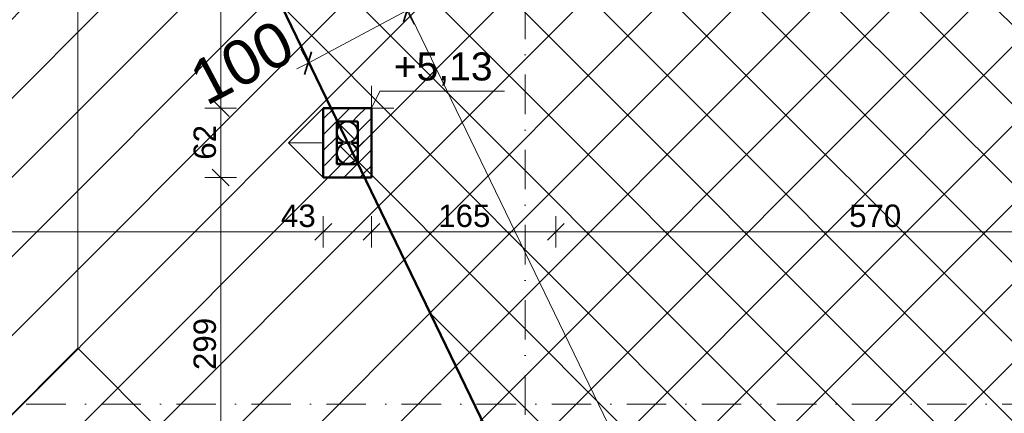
# Model space of a CAD drawing. Header units: centimetres. Extents: x -43488 to -10641, y 2063 to 22960.
# Tile 17 of 72: x -41697 to -40817, y 9138 to 9490. Entities that reach past the tile are written whole.
import ezdxf

# ---------------------------------------------------------------- set-up
doc = ezdxf.new("R2010")
doc.units = ezdxf.units.CM
doc.header["$MEASUREMENT"] = 0
doc.linetypes.add('Kreski i kropki', pattern=[67.027776, 35.277777, -17.638888, 0, -14.111111])
doc.layers.add('!!!Wymiarowanie', color=7, linetype='Continuous')
for name, color, linetype, lineweight, true_color in [('!!!Wymiarowanie_Nr_pióra__3', 7, 'Continuous', 35, 0xff6500), ('!!!Wymiarowanie_Nr_pióra__6', 7, 'Continuous', 18, 0x3fa3ff), ('!osie_Nr_pióra__6', 7, 'Continuous', 18, 0x3fa3ff), ('!powierzchnie_Nr_pióra__8', 7, 'Continuous', 13, 0x42bda7), ('!wentylacja_Nr_pióra__8', 7, 'Continuous', 13, 0x42bda7), ('CIENKA_Nr_pióra__6', 7, 'Continuous', 18, 0x3fa3ff), ('Wymiarowanie pionowe_Nr_pióra__6', 7, 'Continuous', 18, 0x3fa3ff), ('Wymiarowanie pionowe_Nr_pióra__8', 7, 'Continuous', 13, 0x42bda7), ('Ściany zewnętrzne_Nr_pióra__7', 7, 'Continuous', 15, 0x9f9fff)]:
    doc.layers.add(name, color=color, linetype=linetype, lineweight=lineweight, true_color=true_color)
doc.layers.add('Ściany zewnętrzne_Nr_pióra__1', color=8, linetype='Continuous', lineweight=50)
doc.styles.add('STYL_AUTOMATYCZNY_1', font='txt')
doc.dimstyles.new('STYL_AUTOMATYCZNY__2', dxfattribs={"dimtxt": 20, "dimasz": 14.25, "dimexe": 0.18, "dimexo": 0.0625, "dimgap": 0, "dimtad": 1, "dimtih": 1, "dimtoh": 1, "dimdec": 0, "dimzin": 0, "dimdsep": 46, "dimtxsty": 'STYL_AUTOMATYCZNY_1', "dimblk": 'ARROWHEAD_6', "dimblk1": 'ARROWHEAD_6', "dimblk2": 'ARROWHEAD_6', "dimcen": 0.09, "dimse1": 1, "dimse2": 1, "dimclrd": 256, "dimclre": 256, "dimclrt": 256, "dimazin": 0, "dimtfac": 1, "dimtdec": 4, "dimtmove": 0, "dimatfit": 3, "dimfxl": 1, "dimtolj": 1, "dimtzin": 0, "dimarcsym": 0})
doc.dimstyles.new('STYL_AUTOMATYCZNY__3', dxfattribs={"dimtxt": 20, "dimasz": 14.25, "dimexe": 0.18, "dimexo": 0.0625, "dimgap": 0, "dimtad": 1, "dimdec": 0, "dimzin": 0, "dimdsep": 46, "dimtxsty": 'STYL_AUTOMATYCZNY_1', "dimblk": 'ARROWHEAD_6', "dimblk1": 'ARROWHEAD_6', "dimblk2": 'ARROWHEAD_6', "dimcen": 0.09, "dimse1": 1, "dimse2": 1, "dimclrd": 256, "dimclre": 256, "dimclrt": 256, "dimazin": 0, "dimtfac": 1, "dimtdec": 4, "dimtmove": 0, "dimatfit": 3, "dimfxl": 1, "dimtolj": 1, "dimtzin": 0, "dimarcsym": 0})
doc.dimstyles.new('STYL_AUTOMATYCZNY__6', dxfattribs={"dimtxt": 40, "dimasz": 14.25, "dimexe": 0.18, "dimexo": 0.0625, "dimgap": 0, "dimtad": 1, "dimdec": 0, "dimzin": 0, "dimdsep": 46, "dimtxsty": 'STYL_AUTOMATYCZNY_1', "dimblk": 'ARROWHEAD_6', "dimblk1": 'ARROWHEAD_6', "dimblk2": 'ARROWHEAD_6', "dimcen": 0.09, "dimse1": 1, "dimse2": 1, "dimclrd": 256, "dimclre": 256, "dimclrt": 256, "dimazin": 0, "dimtfac": 1, "dimtdec": 4, "dimtmove": 0, "dimatfit": 3, "dimfxl": 1, "dimtolj": 1, "dimtzin": 0, "dimarcsym": 0})
pattern_1 = [(45, (0, 0), (-7.0710678, 7.0710678), [])]

# ---------------------------------------------------------------- blocks, each defined once
blk = doc.blocks.new('*D35')
at = {"layer": '!!!Wymiarowanie_Nr_pióra__3', "color": 30, "linetype": 'Continuous', "lineweight": 35, "true_color": 0xff6500}
for p, q in [((-42918.12, 9203.67), (-42903.12, 9188.67)), ((-42918.12, 8676.17), (-42903.12, 8661.17))]:
    blk.add_line(p, q, dxfattribs=at)
at = {"layer": '!!!Wymiarowanie_Nr_pióra__6', "color": 161, "linetype": 'Continuous', "lineweight": 18, "true_color": 0x3fa3ff}
for p, q in [((-42896.55, 9196.17), (-42924.68, 9196.17)), ((-42910.62, 8668.67), (-42910.62, 9196.17)), ((-42896.55, 8668.67), (-42924.68, 8668.67)), ((-42910.62, 8657.42), (-42910.62, 8668.67))]:
    blk.add_line(p, q, dxfattribs=at)
at = {"layer": '!!!Wymiarowanie_Nr_pióra__3', "color": 30, "lineweight": 35, "true_color": 0xff6500, "insert": (-42914.62, 8909.65), "char_height": 20, "attachment_point": 7, "rotation": 90, "style": 'STYL_AUTOMATYCZNY_1'}
blk.add_mtext('\\A1;{\\pql;\\fArial|b0|i0|c238|p38;528}', dxfattribs=at)
blk = doc.blocks.new('ARROWHEAD_6')
at = {"color": 0, "linetype": 'Continuous', "lineweight": 0}
for p, q in [((0, 0), (-1, 0)), ((-0.5, -0.5), (0.5, 0.5))]:
    blk.add_line(p, q, dxfattribs=at)
blk = doc.blocks.new('*D36')
at = {"layer": '!!!Wymiarowanie_Nr_pióra__3', "color": 30, "linetype": 'Continuous', "lineweight": 35, "true_color": 0xff6500}
for p, q in [((-42918.12, 9933.67), (-42903.12, 9918.67)), ((-42918.12, 9203.67), (-42903.12, 9188.67))]:
    blk.add_line(p, q, dxfattribs=at)
at = {"layer": '!!!Wymiarowanie_Nr_pióra__6', "color": 161, "linetype": 'Continuous', "lineweight": 18, "true_color": 0x3fa3ff}
for p, q in [((-42896.55, 9926.17), (-42924.68, 9926.17)), ((-42910.62, 9196.17), (-42910.62, 9926.17)), ((-42896.55, 9196.17), (-42924.68, 9196.17))]:
    blk.add_line(p, q, dxfattribs=at)
at = {"layer": '!!!Wymiarowanie_Nr_pióra__3', "color": 30, "lineweight": 35, "true_color": 0xff6500, "insert": (-42914.62, 9538.4), "char_height": 20, "attachment_point": 7, "rotation": 90, "style": 'STYL_AUTOMATYCZNY_1'}
blk.add_mtext('\\A1;{\\pql;\\fArial|b0|i0|c238|p38;730}', dxfattribs=at)
blk = doc.blocks.new('*D80')
at = {"layer": '!!!Wymiarowanie_Nr_pióra__3', "color": 30, "linetype": 'Continuous', "lineweight": 35, "true_color": 0xff6500}
for p, q in [((-39276.76, 11356.17), (-39291.76, 11371.17)), ((-39291.76, 8676.17), (-39276.76, 8661.17))]:
    blk.add_line(p, q, dxfattribs=at)
at = {"layer": '!!!Wymiarowanie_Nr_pióra__6', "color": 161, "linetype": 'Continuous', "lineweight": 18, "true_color": 0x3fa3ff}
for p, q in [((-39284.26, 11363.67), (-39284.26, 11374.92)), ((-39270.2, 11363.67), (-39298.32, 11363.67)), ((-39284.26, 8668.67), (-39284.26, 11363.67)), ((-39270.2, 8668.67), (-39298.32, 8668.67)), ((-39284.26, 8657.42), (-39284.26, 8668.67))]:
    blk.add_line(p, q, dxfattribs=at)
at = {"layer": '!!!Wymiarowanie_Nr_pióra__3', "color": 30, "lineweight": 35, "true_color": 0xff6500, "insert": (-39288.26, 9981.97), "char_height": 20, "attachment_point": 7, "rotation": 90, "style": 'STYL_AUTOMATYCZNY_1'}
blk.add_mtext('\\A1;{\\pql;\\fArial|b0|i0|c238|p38;2\xa0695}', dxfattribs=at)
blk = doc.blocks.new('*D92')
at = {"layer": '!!!Wymiarowanie_Nr_pióra__3', "color": 30, "linetype": 'Continuous', "lineweight": 35, "true_color": 0xff6500}
for p, q in [((-39414.13, 9203.67), (-39399.13, 9188.67)), ((-39414.13, 8926.17), (-39399.13, 8911.17))]:
    blk.add_line(p, q, dxfattribs=at)
at = {"layer": '!!!Wymiarowanie_Nr_pióra__6', "color": 161, "linetype": 'Continuous', "lineweight": 18, "true_color": 0x3fa3ff}
for p, q in [((-39392.57, 9196.17), (-39420.7, 9196.17)), ((-39406.63, 8918.67), (-39406.63, 9196.17)), ((-39392.57, 8918.67), (-39420.7, 8918.67)), ((-39406.63, 8907.42), (-39406.63, 8918.67))]:
    blk.add_line(p, q, dxfattribs=at)
at = {"layer": '!!!Wymiarowanie_Nr_pióra__3', "color": 30, "lineweight": 35, "true_color": 0xff6500, "insert": (-39410.63, 9034.65), "char_height": 20, "attachment_point": 7, "rotation": 90, "style": 'STYL_AUTOMATYCZNY_1'}
blk.add_mtext('\\A1;{\\pql;\\fArial|b0|i0|c238|p38;277}', dxfattribs=at)
blk = doc.blocks.new('*D93')
at = {"layer": '!!!Wymiarowanie_Nr_pióra__3', "color": 30, "linetype": 'Continuous', "lineweight": 35, "true_color": 0xff6500}
for p, q in [((-39414.13, 9453.67), (-39399.13, 9438.67)), ((-39414.13, 9203.67), (-39399.13, 9188.67))]:
    blk.add_line(p, q, dxfattribs=at)
at = {"layer": '!!!Wymiarowanie_Nr_pióra__6', "color": 161, "linetype": 'Continuous', "lineweight": 18, "true_color": 0x3fa3ff}
for p, q in [((-39392.57, 9446.17), (-39420.7, 9446.17)), ((-39406.63, 9196.17), (-39406.63, 9446.17)), ((-39392.57, 9196.17), (-39420.7, 9196.17))]:
    blk.add_line(p, q, dxfattribs=at)
at = {"layer": '!!!Wymiarowanie_Nr_pióra__3', "color": 30, "lineweight": 35, "true_color": 0xff6500, "insert": (-39410.63, 9298.4), "char_height": 20, "attachment_point": 7, "rotation": 90, "style": 'STYL_AUTOMATYCZNY_1'}
blk.add_mtext('\\A1;{\\pql;\\fArial|b0|i0|c238|p38;250}', dxfattribs=at)
blk = doc.blocks.new('*D107')
at = {"layer": '!!!Wymiarowanie_Nr_pióra__3', "color": 30, "linetype": 'Continuous', "lineweight": 35, "true_color": 0xff6500}
for p, q in [((-42037.84, 8452.49), (-42052.84, 8437.49)), ((-41637.84, 8452.49), (-41652.84, 8437.49))]:
    blk.add_line(p, q, dxfattribs=at)
at = {"layer": '!!!Wymiarowanie_Nr_pióra__6', "color": 161, "linetype": 'Continuous', "lineweight": 18, "true_color": 0x3fa3ff}
for p, q in [((-42045.34, 8430.93), (-42045.34, 8459.05)), ((-41645.34, 8430.93), (-41645.34, 8459.05)), ((-42045.34, 8444.99), (-41645.34, 8444.99))]:
    blk.add_line(p, q, dxfattribs=at)
at = {"layer": '!!!Wymiarowanie_Nr_pióra__3', "color": 30, "lineweight": 35, "true_color": 0xff6500, "insert": (-41868.1, 8448.99), "char_height": 20, "attachment_point": 7, "style": 'STYL_AUTOMATYCZNY_1'}
blk.add_mtext('\\A1;{\\pql;\\fArial|b0|i0|c238|p38;400}', dxfattribs=at)
blk = doc.blocks.new('*D108')
at = {"layer": '!!!Wymiarowanie_Nr_pióra__3', "color": 30, "linetype": 'Continuous', "lineweight": 35, "true_color": 0xff6500}
for p, q in [((-41637.84, 8452.49), (-41652.84, 8437.49)), ((-41110.34, 8452.49), (-41125.34, 8437.49))]:
    blk.add_line(p, q, dxfattribs=at)
at = {"layer": '!!!Wymiarowanie_Nr_pióra__6', "color": 161, "linetype": 'Continuous', "lineweight": 18, "true_color": 0x3fa3ff}
for p, q in [((-41645.34, 8430.93), (-41645.34, 8459.05)), ((-41117.84, 8430.93), (-41117.84, 8459.05)), ((-41645.34, 8444.99), (-41117.84, 8444.99))]:
    blk.add_line(p, q, dxfattribs=at)
at = {"layer": '!!!Wymiarowanie_Nr_pióra__3', "color": 30, "lineweight": 35, "true_color": 0xff6500, "insert": (-41404.35, 8448.99), "char_height": 20, "attachment_point": 7, "style": 'STYL_AUTOMATYCZNY_1'}
blk.add_mtext('\\A1;{\\pql;\\fArial|b0|i0|c238|p38;528}', dxfattribs=at)
blk = doc.blocks.new('*D152')
at = {"layer": '!!!Wymiarowanie_Nr_pióra__3', "color": 30, "linetype": 'Continuous', "lineweight": 35, "true_color": 0xff6500}
for p, q in [((-42170.34, 9307.67), (-42185.34, 9292.67)), ((-41418.34, 9307.67), (-41433.34, 9292.67))]:
    blk.add_line(p, q, dxfattribs=at)
at = {"layer": '!!!Wymiarowanie_Nr_pióra__6', "color": 161, "linetype": 'Continuous', "lineweight": 18, "true_color": 0x3fa3ff}
for p, q in [((-42177.84, 9286.11), (-42177.84, 9314.24)), ((-41425.84, 9286.11), (-41425.84, 9314.24)), ((-42177.84, 9300.17), (-41425.84, 9300.17))]:
    blk.add_line(p, q, dxfattribs=at)
at = {"layer": '!!!Wymiarowanie_Nr_pióra__3', "color": 30, "lineweight": 35, "true_color": 0xff6500, "char_height": 20, "attachment_point": 7, "style": 'STYL_AUTOMATYCZNY_1'}
for s, insert in [('\\A1;{\\pql;\\fArial|b0|i0|c238|p38;752}', (-41839.78, 9304.17)), ('\\A1;{\\pql;\\fArial|b0|i0|c238|p38;43}', (-41463.69, 9304.17))]:
    blk.add_mtext(s, dxfattribs=dict(at, insert=insert))
blk = doc.blocks.new('*D153')
at = {"layer": '!!!Wymiarowanie_Nr_pióra__3', "color": 30, "linetype": 'Continuous', "lineweight": 35, "true_color": 0xff6500}
for p, q in [((-41418.34, 9307.67), (-41433.34, 9292.67)), ((-41375.34, 9307.67), (-41390.34, 9292.67))]:
    blk.add_line(p, q, dxfattribs=at)
at = {"layer": '!!!Wymiarowanie_Nr_pióra__6', "color": 161, "linetype": 'Continuous', "lineweight": 18, "true_color": 0x3fa3ff}
for p, q in [((-41425.84, 9286.11), (-41425.84, 9314.24)), ((-41382.84, 9286.11), (-41382.84, 9314.24)), ((-41425.84, 9300.17), (-41382.84, 9300.17))]:
    blk.add_line(p, q, dxfattribs=at)
blk = doc.blocks.new('*D154')
at = {"layer": '!!!Wymiarowanie_Nr_pióra__3', "color": 30, "linetype": 'Continuous', "lineweight": 35, "true_color": 0xff6500}
for p, q in [((-41375.34, 9307.67), (-41390.34, 9292.67)), ((-41210.34, 9307.67), (-41225.34, 9292.67))]:
    blk.add_line(p, q, dxfattribs=at)
at = {"layer": '!!!Wymiarowanie_Nr_pióra__6', "color": 161, "linetype": 'Continuous', "lineweight": 18, "true_color": 0x3fa3ff}
for p, q in [((-41382.84, 9286.11), (-41382.84, 9314.24)), ((-41217.84, 9286.11), (-41217.84, 9314.24)), ((-41382.84, 9300.17), (-41217.84, 9300.17))]:
    blk.add_line(p, q, dxfattribs=at)
at = {"layer": '!!!Wymiarowanie_Nr_pióra__3', "color": 30, "lineweight": 35, "true_color": 0xff6500, "insert": (-41323.1, 9304.17), "char_height": 20, "attachment_point": 7, "style": 'STYL_AUTOMATYCZNY_1'}
blk.add_mtext('\\A1;{\\pql;\\fArial|b0|i0|c238|p38;165}', dxfattribs=at)
blk = doc.blocks.new('*D155')
at = {"layer": '!!!Wymiarowanie_Nr_pióra__3', "color": 30, "linetype": 'Continuous', "lineweight": 35, "true_color": 0xff6500}
for p, q in [((-41210.34, 9307.67), (-41225.34, 9292.67)), ((-40640.34, 9307.67), (-40655.34, 9292.67))]:
    blk.add_line(p, q, dxfattribs=at)
at = {"layer": '!!!Wymiarowanie_Nr_pióra__6', "color": 161, "linetype": 'Continuous', "lineweight": 18, "true_color": 0x3fa3ff}
for p, q in [((-41217.84, 9286.11), (-41217.84, 9314.24)), ((-40647.84, 9286.11), (-40647.84, 9314.24)), ((-41217.84, 9300.17), (-40647.84, 9300.17))]:
    blk.add_line(p, q, dxfattribs=at)
at = {"layer": '!!!Wymiarowanie_Nr_pióra__3', "color": 30, "lineweight": 35, "true_color": 0xff6500, "insert": (-40955.6, 9304.17), "char_height": 20, "attachment_point": 7, "style": 'STYL_AUTOMATYCZNY_1'}
blk.add_mtext('\\A1;{\\pql;\\fArial|b0|i0|c238|p38;570}', dxfattribs=at)
blk = doc.blocks.new('*D192')
at = {"layer": '!!!Wymiarowanie_Nr_pióra__3', "color": 30, "linetype": 'Continuous', "lineweight": 35, "true_color": 0xff6500}
for p, q in [((-41525.11, 9356.17), (-41510.11, 9341.17)), ((-41525.11, 9057.67), (-41510.11, 9042.67))]:
    blk.add_line(p, q, dxfattribs=at)
at = {"layer": '!!!Wymiarowanie_Nr_pióra__6', "color": 161, "linetype": 'Continuous', "lineweight": 18, "true_color": 0x3fa3ff}
for p, q in [((-41503.55, 9348.67), (-41531.67, 9348.67)), ((-41517.61, 9050.17), (-41517.61, 9348.67)), ((-41503.55, 9050.17), (-41531.67, 9050.17))]:
    blk.add_line(p, q, dxfattribs=at)
at = {"layer": '!!!Wymiarowanie_Nr_pióra__3', "color": 30, "lineweight": 35, "true_color": 0xff6500, "insert": (-41521.61, 9176.65), "char_height": 20, "attachment_point": 7, "rotation": 90, "style": 'STYL_AUTOMATYCZNY_1'}
blk.add_mtext('\\A1;{\\pql;\\fArial|b0|i0|c238|p38;299}', dxfattribs=at)
blk = doc.blocks.new('*D193')
at = {"layer": '!!!Wymiarowanie_Nr_pióra__3', "color": 30, "linetype": 'Continuous', "lineweight": 35, "true_color": 0xff6500}
for p, q in [((-41525.11, 9418.17), (-41510.11, 9403.17)), ((-41525.11, 9356.17), (-41510.11, 9341.17))]:
    blk.add_line(p, q, dxfattribs=at)
at = {"layer": '!!!Wymiarowanie_Nr_pióra__6', "color": 161, "linetype": 'Continuous', "lineweight": 18, "true_color": 0x3fa3ff}
for p, q in [((-41503.55, 9410.67), (-41531.67, 9410.67)), ((-41517.61, 9348.67), (-41517.61, 9410.67)), ((-41503.55, 9348.67), (-41531.67, 9348.67))]:
    blk.add_line(p, q, dxfattribs=at)
at = {"layer": '!!!Wymiarowanie_Nr_pióra__3', "color": 30, "lineweight": 35, "true_color": 0xff6500, "insert": (-41521.61, 9364.49), "char_height": 20, "attachment_point": 7, "rotation": 90, "style": 'STYL_AUTOMATYCZNY_1'}
blk.add_mtext('\\A1;{\\pql;\\fArial|b0|i0|c238|p38;62}', dxfattribs=at)
blk = doc.blocks.new('*D194')
at = {"layer": '!!!Wymiarowanie_Nr_pióra__3', "color": 30, "linetype": 'Continuous', "lineweight": 35, "true_color": 0xff6500}
for p, q in [((-41525.11, 9946.17), (-41510.11, 9931.17)), ((-41525.11, 9418.17), (-41510.11, 9403.17))]:
    blk.add_line(p, q, dxfattribs=at)
at = {"layer": '!!!Wymiarowanie_Nr_pióra__6', "color": 161, "linetype": 'Continuous', "lineweight": 18, "true_color": 0x3fa3ff}
for p, q in [((-41503.55, 9938.67), (-41531.67, 9938.67)), ((-41517.61, 9410.67), (-41517.61, 9938.67)), ((-41503.55, 9410.67), (-41531.67, 9410.67))]:
    blk.add_line(p, q, dxfattribs=at)
at = {"layer": '!!!Wymiarowanie_Nr_pióra__3', "color": 30, "lineweight": 35, "true_color": 0xff6500, "char_height": 20, "attachment_point": 7, "rotation": 90, "style": 'STYL_AUTOMATYCZNY_1'}
for s, insert in [('\\A1;{\\pql;\\fArial|b0|i0|c238|p38;43}', (-41521.61, 9900.81)), ('\\A1;{\\pql;\\fArial|b0|i0|c238|p38;528}', (-41521.61, 9636.72))]:
    blk.add_mtext(s, dxfattribs=dict(at, insert=insert))
blk = doc.blocks.new('*D221')
at = {"layer": '!!!Wymiarowanie_Nr_pióra__3', "color": 30, "linetype": 'Continuous', "lineweight": 35, "true_color": 0xff6500}
for p, q in [((-41354.2, 9487.61), (-41347.98, 9507.89)), ((-41436.38, 9460.99), (-41442.6, 9440.71))]:
    blk.add_line(p, q, dxfattribs=at)
at = {"layer": '!!!Wymiarowanie_Nr_pióra__6', "color": 161, "linetype": 'Continuous', "lineweight": 18, "true_color": 0x3fa3ff}
for p, q in [((-41344.5, 9485.32), (-41357.68, 9510.17)), ((-41351.09, 9497.75), (-41341.16, 9503.02)), ((-41439.49, 9450.85), (-41351.09, 9497.75)), ((-41432.9, 9438.43), (-41446.08, 9463.27)), ((-41449.43, 9445.58), (-41439.49, 9450.85))]:
    blk.add_line(p, q, dxfattribs=at)
at = {"layer": '!!!Wymiarowanie_Nr_pióra__3', "color": 30, "lineweight": 35, "true_color": 0xff6500, "insert": (-41530.31, 9411.73), "char_height": 40, "attachment_point": 7, "rotation": 27.94668, "style": 'STYL_AUTOMATYCZNY_1'}
blk.add_mtext('\\A1;{\\pql;\\fArial|b0|i0|c238|p38;100}', dxfattribs=at)

msp = doc.modelspace()

# ---------------------------------------------------------------- hatches: boundary and pattern name
at = {"layer": '!powierzchnie_Nr_pióra__8', "linetype": 'Continuous', "lineweight": 13, "true_color": 0x42bda7}
h = msp.add_hatch(dxfattribs=at)
h.set_pattern_fill('bloczki_ceramiczne__3', color=135, style=0, pattern_type=2)
h.set_pattern_definition([(45, (0, 0), (-35.35534, 35.35534), [])])
h.paths.add_polyline_path([(-42172.84, 10487.67), (-42172.84, 11363.67), (-41117.84, 11363.67), (-41117.84, 11063.03), (-41668.59, 9926.17), (-41117.84, 8789.3), (-41117.84, 8668.67), (-42172.84, 8668.67), (-42172.84, 8988.67), (-41945.34, 8988.67), (-41945.34, 10487.67)])
h = msp.add_hatch(dxfattribs=at)
h.set_pattern_fill('bloczki_betonowe__2_', color=135, style=0, pattern_type=2)
h.set_pattern_definition([(45, (0, 0), (-35.35534, 35.35534), []), (135, (0, 0), (35.35534, 35.35534), [])])
h.paths.add_polyline_path([(-41117.84, 10833.67), (-40747.84, 10833.67), (-40747.84, 11063.03), (-40197.08, 9926.17), (-40685.17, 8918.67), (-40747.84, 8918.67), (-40747.84, 9018.67), (-41117.84, 9018.67), (-41117.84, 8789.3), (-41668.59, 9926.17), (-41117.84, 11063.03)])
at = {"layer": 'Ściany zewnętrzne_Nr_pióra__7', "linetype": 'Continuous', "lineweight": 15, "true_color": 0x9f9fff}
h = msp.add_hatch(dxfattribs=at)
h.set_pattern_fill('bloczki_ceramiczne', color=161, style=0, pattern_type=2)
h.set_pattern_definition(pattern_1)
h.paths.add_polyline_path([(-41413.84, 9360.67), (-41413.84, 9410.67), (-41425.84, 9410.67), (-41425.84, 9360.67)])
h = msp.add_hatch(dxfattribs=at)
h.set_pattern_fill('bloczki_ceramiczne', color=161, style=0, pattern_type=2)
h.set_pattern_definition(pattern_1)
h.paths.add_polyline_path([(-41394.84, 9410.67), (-41413.84, 9410.67), (-41413.84, 9398.67), (-41394.84, 9398.67)])
h = msp.add_hatch(dxfattribs=at)
h.set_pattern_fill('bloczki_ceramiczne', color=161, style=0, pattern_type=2)
h.set_pattern_definition(pattern_1)
h.paths.add_polyline_path([(-41394.84, 9398.67), (-41382.84, 9398.67), (-41382.84, 9410.67)])
h = msp.add_hatch(dxfattribs=at)
h.set_pattern_fill('bloczki_ceramiczne', color=161, style=0, pattern_type=2)
h.set_pattern_definition(pattern_1)
h.paths.add_polyline_path([(-41394.84, 9410.67), (-41394.84, 9398.67), (-41382.84, 9410.67)])
h = msp.add_hatch(dxfattribs=at)
h.set_pattern_fill('bloczki_ceramiczne', color=161, style=0, pattern_type=2)
h.set_pattern_definition(pattern_1)
h.paths.add_polyline_path([(-41382.84, 9360.67), (-41382.84, 9398.67), (-41394.84, 9398.67), (-41394.84, 9360.67)])
h = msp.add_hatch(dxfattribs=at)
h.set_pattern_fill('bloczki_ceramiczne', color=161, style=0, pattern_type=2)
h.set_pattern_definition(pattern_1)
h.paths.add_polyline_path([(-41413.84, 9360.67), (-41425.84, 9348.67), (-41413.84, 9348.67)])
h = msp.add_hatch(dxfattribs=at)
h.set_pattern_fill('bloczki_ceramiczne', color=161, style=0, pattern_type=2)
h.set_pattern_definition(pattern_1)
h.paths.add_polyline_path([(-41413.84, 9360.67), (-41425.84, 9360.67), (-41425.84, 9348.67)])
h = msp.add_hatch(dxfattribs=at)
h.set_pattern_fill('bloczki_ceramiczne', color=161, style=0, pattern_type=2)
h.set_pattern_definition(pattern_1)
h.paths.add_polyline_path([(-41413.84, 9348.67), (-41394.84, 9348.67), (-41394.84, 9360.67), (-41413.84, 9360.67)])
h = msp.add_hatch(dxfattribs=at)
h.set_pattern_fill('bloczki_ceramiczne', color=161, style=0, pattern_type=2)
h.set_pattern_definition(pattern_1)
h.paths.add_polyline_path([(-41382.84, 9360.67), (-41394.84, 9360.67), (-41382.84, 9348.67)])
h = msp.add_hatch(dxfattribs=at)
h.set_pattern_fill('bloczki_ceramiczne', color=161, style=0, pattern_type=2)
h.set_pattern_definition(pattern_1)
h.paths.add_polyline_path([(-41394.84, 9360.67), (-41394.84, 9348.67), (-41382.84, 9348.67)])

# ---------------------------------------------------------------- linework, layer by layer
at = {"layer": '!osie_Nr_pióra__6', "color": 161, "linetype": 'Kreski i kropki', "lineweight": 18, "true_color": 0x3fa3ff}
for p, q in [((-41245.34, 8331.18), (-41245.34, 11713.59)), ((-43101.19, 9146.17), (-39166.43, 9146.17))]:
    msp.add_line(p, q, dxfattribs=at)
at = {"layer": '!wentylacja_Nr_pióra__8', "color": 135, "linetype": 'Continuous', "lineweight": 13, "true_color": 0x42bda7}
for p, q in [((-41394.84, 9398.67), (-41413.84, 9398.67)), ((-41413.84, 9398.67), (-41413.84, 9379.67)), ((-41413.14, 9392.8), (-41413.14, 9397.99)), ((-41413.14, 9397.99), (-41407.97, 9397.99)), ((-41411.46, 9395.51), (-41412.49, 9394.13)), ((-41411.57, 9394.23), (-41410.58, 9395.41)), ((-41410.2, 9396.7), (-41411.46, 9395.51)), ((-41410.58, 9395.41), (-41409.4, 9396.4)), ((-41398.1, 9382.92), (-41410.58, 9395.42)), ((-41408.76, 9397.65), (-41410.2, 9396.7)), ((-41409.4, 9396.4), (-41408.07, 9397.17)), ((-41407.97, 9397.99), (-41408.76, 9397.65)), ((-41408.07, 9397.17), (-41406.62, 9397.7)), ((-41406.62, 9397.7), (-41405.11, 9397.97)), ((-41405.11, 9397.97), (-41403.57, 9397.97)), ((-41403.57, 9397.97), (-41402.05, 9397.7)), ((-41402.05, 9397.7), (-41400.6, 9397.17)), ((-41400.71, 9397.99), (-41395.54, 9397.99)), ((-41399.38, 9397.34), (-41400.71, 9397.99)), ((-41400.6, 9397.17), (-41399.27, 9396.4)), ((-41398, 9396.3), (-41399.38, 9397.34)), ((-41399.27, 9396.4), (-41398.09, 9395.41)), ((-41398.09, 9395.41), (-41397.1, 9394.23)), ((-41396.82, 9395.04), (-41398, 9396.3)), ((-41395.88, 9393.59), (-41396.82, 9395.04)), ((-41395.54, 9397.99), (-41395.54, 9392.8)), ((-41394.84, 9379.67), (-41394.84, 9398.67)), ((-41412.49, 9394.13), (-41413.14, 9392.8)), ((-41413.14, 9389.94), (-41412.87, 9391.45)), ((-41413.14, 9388.4), (-41413.14, 9389.94)), ((-41412.87, 9386.88), (-41413.14, 9388.4)), ((-41412.87, 9391.45), (-41412.34, 9392.9)), ((-41412.34, 9385.43), (-41412.87, 9386.88)), ((-41412.34, 9392.9), (-41411.57, 9394.23)), ((-41397.1, 9394.23), (-41396.33, 9392.9)), ((-41396.33, 9392.9), (-41395.81, 9391.45)), ((-41395.81, 9386.88), (-41396.33, 9385.43)), ((-41395.54, 9392.8), (-41395.88, 9393.59)), ((-41395.81, 9391.45), (-41395.54, 9389.94)), ((-41395.54, 9388.4), (-41395.81, 9386.88)), ((-41395.54, 9389.94), (-41395.54, 9388.4)), ((-41394.84, 9379.67), (-41413.84, 9379.67)), ((-41413.84, 9379.67), (-41413.84, 9360.67)), ((-41413.84, 9379.67), (-41394.84, 9379.67)), ((-41413.14, 9380.35), (-41413.14, 9385.54)), ((-41413.14, 9385.54), (-41412.8, 9384.74)), ((-41407.97, 9380.35), (-41413.14, 9380.35)), ((-41413.14, 9373.8), (-41413.14, 9378.99)), ((-41413.14, 9378.99), (-41407.97, 9378.99)), ((-41412.8, 9384.74), (-41411.86, 9383.3)), ((-41411.57, 9384.1), (-41412.34, 9385.43)), ((-41411.86, 9383.3), (-41410.68, 9382.04)), ((-41410.58, 9382.92), (-41411.57, 9384.1)), ((-41410.2, 9377.7), (-41411.46, 9376.51)), ((-41410.68, 9382.04), (-41409.29, 9381)), ((-41409.4, 9381.93), (-41410.58, 9382.92)), ((-41408.76, 9378.65), (-41410.2, 9377.7)), ((-41408.07, 9381.16), (-41409.4, 9381.93)), ((-41409.4, 9377.4), (-41408.07, 9378.17)), ((-41409.29, 9381), (-41407.97, 9380.35)), ((-41407.97, 9378.99), (-41408.76, 9378.65)), ((-41406.62, 9380.64), (-41408.07, 9381.16)), ((-41408.07, 9378.17), (-41406.62, 9378.7)), ((-41405.11, 9380.37), (-41406.62, 9380.64)), ((-41406.62, 9378.7), (-41405.11, 9378.97)), ((-41403.57, 9380.37), (-41405.11, 9380.37)), ((-41405.11, 9378.97), (-41403.57, 9378.97)), ((-41402.05, 9380.64), (-41403.57, 9380.37)), ((-41403.57, 9378.97), (-41402.05, 9378.7)), ((-41400.6, 9381.16), (-41402.05, 9380.64)), ((-41402.05, 9378.7), (-41400.6, 9378.17)), ((-41400.71, 9380.35), (-41399.92, 9380.69)), ((-41395.54, 9380.35), (-41400.71, 9380.35)), ((-41400.71, 9378.99), (-41395.54, 9378.99)), ((-41399.38, 9378.34), (-41400.71, 9378.99)), ((-41399.27, 9381.93), (-41400.6, 9381.16)), ((-41400.6, 9378.17), (-41399.27, 9377.4)), ((-41399.92, 9380.69), (-41398.47, 9381.64)), ((-41398, 9377.3), (-41399.38, 9378.34)), ((-41398.09, 9382.92), (-41399.27, 9381.93)), ((-41398.47, 9381.64), (-41397.22, 9382.82)), ((-41397.1, 9384.1), (-41398.09, 9382.92)), ((-41397.22, 9382.82), (-41396.18, 9384.21)), ((-41396.33, 9385.43), (-41397.1, 9384.1)), ((-41396.18, 9384.21), (-41395.54, 9385.54)), ((-41395.54, 9385.54), (-41395.54, 9380.35)), ((-41395.54, 9378.99), (-41395.54, 9373.8)), ((-41394.84, 9360.67), (-41394.84, 9379.67)), ((-41412.49, 9375.13), (-41413.14, 9373.8)), ((-41413.14, 9370.94), (-41412.87, 9372.45)), ((-41413.14, 9369.4), (-41413.14, 9370.94)), ((-41412.87, 9367.88), (-41413.14, 9369.4)), ((-41412.87, 9372.45), (-41412.34, 9373.9)), ((-41411.46, 9376.51), (-41412.49, 9375.13)), ((-41412.34, 9373.9), (-41411.57, 9375.23)), ((-41411.57, 9375.23), (-41410.58, 9376.41)), ((-41410.58, 9376.41), (-41409.4, 9377.4)), ((-41398.1, 9363.92), (-41410.58, 9376.42)), ((-41399.27, 9377.4), (-41398.09, 9376.41)), ((-41398.09, 9376.41), (-41397.1, 9375.23)), ((-41396.82, 9376.04), (-41398, 9377.3)), ((-41397.1, 9375.23), (-41396.33, 9373.9)), ((-41395.88, 9374.59), (-41396.82, 9376.04)), ((-41396.33, 9373.9), (-41395.81, 9372.45)), ((-41395.54, 9373.8), (-41395.88, 9374.59)), ((-41395.81, 9372.45), (-41395.54, 9370.94)), ((-41395.54, 9369.4), (-41395.81, 9367.88)), ((-41395.54, 9370.94), (-41395.54, 9369.4)), ((-41413.84, 9360.67), (-41394.84, 9360.67)), ((-41413.14, 9361.35), (-41413.14, 9366.54)), ((-41413.14, 9366.54), (-41412.8, 9365.74)), ((-41407.97, 9361.35), (-41413.14, 9361.35)), ((-41412.34, 9366.43), (-41412.87, 9367.88)), ((-41412.8, 9365.74), (-41411.86, 9364.3)), ((-41411.57, 9365.1), (-41412.34, 9366.43)), ((-41411.86, 9364.3), (-41410.68, 9363.04)), ((-41410.58, 9363.92), (-41411.57, 9365.1)), ((-41410.68, 9363.04), (-41409.29, 9362)), ((-41409.4, 9362.93), (-41410.58, 9363.92)), ((-41408.07, 9362.16), (-41409.4, 9362.93)), ((-41409.29, 9362), (-41407.97, 9361.35)), ((-41406.62, 9361.64), (-41408.07, 9362.16)), ((-41405.11, 9361.37), (-41406.62, 9361.64)), ((-41403.57, 9361.37), (-41405.11, 9361.37)), ((-41402.05, 9361.64), (-41403.57, 9361.37)), ((-41400.6, 9362.16), (-41402.05, 9361.64)), ((-41400.71, 9361.35), (-41399.92, 9361.69)), ((-41395.54, 9361.35), (-41400.71, 9361.35)), ((-41399.27, 9362.93), (-41400.6, 9362.16)), ((-41399.92, 9361.69), (-41398.47, 9362.64)), ((-41398.09, 9363.92), (-41399.27, 9362.93)), ((-41398.47, 9362.64), (-41397.22, 9363.82)), ((-41397.1, 9365.1), (-41398.09, 9363.92)), ((-41397.22, 9363.82), (-41396.18, 9365.21)), ((-41396.33, 9366.43), (-41397.1, 9365.1)), ((-41395.81, 9367.88), (-41396.33, 9366.43)), ((-41396.18, 9365.21), (-41395.54, 9366.54)), ((-41395.54, 9366.54), (-41395.54, 9361.35))]:
    msp.add_line(p, q, dxfattribs=at)
at = {"layer": 'CIENKA_Nr_pióra__6', "color": 161, "linetype": 'Continuous', "lineweight": 18, "true_color": 0x3fa3ff}
for p, q in [((-41645.34, 10169.67), (-41645.34, 9196.17)), ((-41557.48, 9926.17), (-41117.84, 9018.67)), ((-41425.84, 9410.67), (-41456.84, 9379.67)), ((-41425.84, 9348.67), (-41456.84, 9379.67)), ((-41456.84, 9379.67), (-41425.84, 9379.67)), ((-42172.84, 8668.67), (-41645.34, 9196.17)), ((-41117.84, 8668.67), (-41645.34, 9196.17))]:
    msp.add_line(p, q, dxfattribs=at)
at = {"layer": 'Wymiarowanie pionowe_Nr_pióra__6', "color": 161, "linetype": 'Continuous', "lineweight": 18, "true_color": 0x3fa3ff}
for p, q in [((-41382.84, 9390.67), (-41382.84, 9430.67)), ((-41382.84, 9410.67), (-41375.34, 9425.67)), ((-41375.34, 9425.67), (-41263.71, 9425.67)), ((-41402.84, 9410.67), (-41362.84, 9410.67))]:
    msp.add_line(p, q, dxfattribs=at)
at = {"layer": 'Ściany zewnętrzne_Nr_pióra__1', "color": 8, "linetype": 'Continuous', "lineweight": 50}
msp.add_line((-41117.84, 8789.3), (-41668.59, 9926.17), dxfattribs=at)
at = {"layer": 'Ściany zewnętrzne_Nr_pióra__1', "color": 8, "linetype": 'Continuous', "lineweight": 50, "flags": 128}
for points in [[(-41413.84, 9410.67), (-41425.84, 9410.67)], [(-41425.84, 9410.67), (-41425.84, 9348.67)], [(-41382.84, 9410.67), (-41413.84, 9410.67)], [(-41382.84, 9410.67), (-41382.84, 9398.67)], [(-41413.84, 9398.67), (-41394.84, 9398.67)], [(-41413.84, 9360.67), (-41413.84, 9398.67)], [(-41394.84, 9398.67), (-41394.84, 9360.67)], [(-41382.84, 9360.67), (-41382.84, 9398.67)], [(-41394.84, 9360.67), (-41413.84, 9360.67)], [(-41382.84, 9348.67), (-41382.84, 9360.67)], [(-41425.84, 9348.67), (-41413.84, 9348.67)], [(-41413.84, 9348.67), (-41382.84, 9348.67)]]:
    msp.add_lwpolyline(points, dxfattribs=at)

# ---------------------------------------------------------------- texts
at = {"layer": 'Wymiarowanie pionowe_Nr_pióra__8', "color": 135, "lineweight": 13, "true_color": 0x42bda7, "insert": (-41362.84, 9430.67), "char_height": 25, "attachment_point": 7, "style": 'STYL_AUTOMATYCZNY_1'}
msp.add_mtext('\\A1;{\\pql;\\fArial|b0|i0|c238|p38;+5,13}', dxfattribs=at)

# ---------------------------------------------------------------- dimensions: what is measured, and where the dimension line sits
at = {"layer": '!!!Wymiarowanie', "color": 161, "linetype": 'Continuous', "lineweight": 18, "true_color": 0x3fa3ff}
for base, p1, p2, angle, dimstyle, picture, middle, turn in [((-39284.26, 11363.67), (-41117.84, 8668.67), (-39692.84, 11363.67), 90, 'STYL_AUTOMATYCZNY__3', '*D80', (-39298.26, 10016.33), 90), ((-41517.61, 9938.67), (-41382.84, 9410.67), (-41567.84, 9938.67), 90, 'STYL_AUTOMATYCZNY__3', '*D194', (-41531.61, 9659.6), 90), ((-42910.62, 9926.17), (-41645.34, 9196.17), (-41557.48, 9926.17), 90, 'STYL_AUTOMATYCZNY__3', '*D36', (-42924.62, 9561.27), 90), ((-41351.09, 9497.75), (-41426.05, 9425.52), (-41337.66, 9472.42), 27.94668, 'STYL_AUTOMATYCZNY__6', '*D221', (-41499.28, 9450.83), 27.94668), ((-39406.63, 9446.17), (-41645.34, 9196.17), (-40220.34, 9446.17), 90, 'STYL_AUTOMATYCZNY__3', '*D93', (-39420.63, 9321.27), 90), ((-41517.61, 9410.67), (-41382.84, 9348.67), (-41382.84, 9410.67), 90, 'STYL_AUTOMATYCZNY__3', '*D193', (-41531.61, 9379.74), 90), ((-41517.60787094, 9348.66792495), (-41676.33802535, 9050.16792495), (-41382.83771791, 9348.66792495), 90, 'STYL_AUTOMATYCZNY__3', '*D192', (-41531.607871, 9199.5227246), 90), ((-42910.6164, 9196.1679), (-42172.8383, 8668.6676), (-41645.338, 9196.1679), 90, 'STYL_AUTOMATYCZNY__3', '*D35', (-42924.6164, 8932.5226), 90), ((-39406.6338, 9196.1679), (-39692.8371, 8918.6681), (-41645.338, 9196.1679), 90, 'STYL_AUTOMATYCZNY__3', '*D92', (-39420.6338, 9057.5228), 90)]:
    dim = msp.add_linear_dim(base=base, p1=p1, p2=p2, angle=angle, dimstyle=dimstyle, dxfattribs=at)
    dim.commit()
    dim.dimension.update_dxf_attribs({"geometry": picture, "text_midpoint": middle, "dimtype": 160, "text_rotation": turn})
for base, p1, p2, picture, middle in [((-41425.84, 9300.17), (-42177.84, 9225.67), (-41425.84, 9348.67), '*D152', (-41816.91, 9314.17)), ((-41382.84, 9300.17), (-41425.84, 9348.67), (-41382.84, 9348.67), '*D153', (-41448.45, 9314.17)), ((-41217.84, 9300.17), (-41382.84, 9348.67), (-41217.84, 9118.67), '*D154', (-41300.23, 9314.17)), ((-40647.84, 9300.17), (-41217.84, 9118.67), (-40647.84, 9018.67), '*D155', (-40932.73, 9314.17)), ((-41645.34, 8444.99), (-42045.34, 8988.67), (-41645.34, 9196.17), '*D107', (-41845.23, 8458.99)), ((-41117.8377, 8444.9891), (-41645.338, 9196.1679), (-41117.8377, 9018.6679), '*D108', (-41381.4831, 8458.9891))]:
    dim = msp.add_linear_dim(base=base, p1=p1, p2=p2, dimstyle='STYL_AUTOMATYCZNY__2', dxfattribs=at)
    dim.commit()
    dim.dimension.update_dxf_attribs({"geometry": picture, "text_midpoint": middle, "dimtype": 160})

doc.saveas('drawing.dxf')
